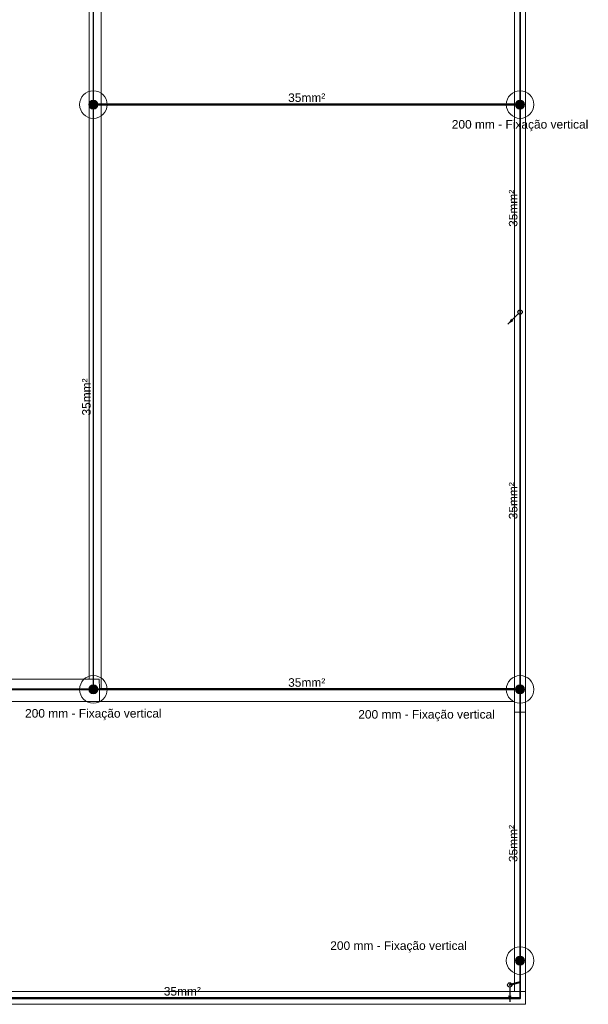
# Model space of a CAD drawing. Header units: millimetres. Extents: x 4477830 to 4478275, y -30323838 to -30323445.
# Tile 51 of 124: x 4478023 to 4478036, y -30323632 to -30323609. Entities that reach past the tile are written whole.
import ezdxf

# ---------------------------------------------------------------- set-up
doc = ezdxf.new("R2010")
doc.units = ezdxf.units.MM
doc.linetypes.add('NULL', pattern=[0])
for name, color, linetype, lineweight in [('IFC-Parede padrão-Contorno', 44, 'Continuous', 5), ('IFC-Parede-Contorno', 42, 'Continuous', 5), ('Nível 1', 7, 'Continuous', 0), ('P-Simbol', 5, 'Continuous', 20), ('PR-Captor', 9, 'Continuous', 18), ('PR-Condutos', 150, 'Continuous', 25), ('PR-Textos conduto', 7, 'Continuous', 9), ('Textos', 7, 'Continuous', 9)]:
    doc.layers.add(name, color=color, linetype=linetype, lineweight=lineweight)
doc.styles.add('ARIAL', font='arial.ttf')

msp = doc.modelspace()

# ---------------------------------------------------------------- hatches: boundary and pattern name
at = {"layer": 'P-Simbol', "linetype": 'Continuous'}
for points in [[(4478024.797, -30323611.374), (4478024.797, -30323611.365), (4478024.796, -30323611.355), (4478024.794, -30323611.347), (4478024.791, -30323611.338), (4478024.788, -30323611.329), (4478024.783, -30323611.321), (4478024.778, -30323611.314), (4478024.773, -30323611.306), (4478024.767, -30323611.3), (4478024.76, -30323611.293), (4478024.753, -30323611.288), (4478024.745, -30323611.283), (4478024.737, -30323611.279), (4478024.728, -30323611.275), (4478024.72, -30323611.272), (4478024.711, -30323611.27), (4478024.702, -30323611.269), (4478024.693, -30323611.269), (4478024.683, -30323611.269), (4478024.674, -30323611.27), (4478024.665, -30323611.272), (4478024.657, -30323611.275), (4478024.648, -30323611.279), (4478024.64, -30323611.283), (4478024.632, -30323611.288), (4478024.625, -30323611.293), (4478024.618, -30323611.3), (4478024.612, -30323611.306), (4478024.607, -30323611.314), (4478024.602, -30323611.321), (4478024.598, -30323611.329), (4478024.594, -30323611.338), (4478024.591, -30323611.347), (4478024.589, -30323611.355), (4478024.588, -30323611.365), (4478024.588, -30323611.374), (4478024.588, -30323611.383), (4478024.589, -30323611.392), (4478024.591, -30323611.401), (4478024.594, -30323611.409), (4478024.598, -30323611.418), (4478024.602, -30323611.426), (4478024.607, -30323611.434), (4478024.612, -30323611.441), (4478024.618, -30323611.448), (4478024.625, -30323611.454), (4478024.632, -30323611.459), (4478024.64, -30323611.464), (4478024.648, -30323611.469), (4478024.657, -30323611.472), (4478024.665, -30323611.475), (4478024.674, -30323611.477), (4478024.683, -30323611.478), (4478024.693, -30323611.478), (4478024.702, -30323611.478), (4478024.711, -30323611.477), (4478024.72, -30323611.475), (4478024.728, -30323611.472), (4478024.737, -30323611.469), (4478024.745, -30323611.464), (4478024.753, -30323611.459), (4478024.76, -30323611.454), (4478024.767, -30323611.448), (4478024.773, -30323611.441), (4478024.778, -30323611.434), (4478024.783, -30323611.426), (4478024.788, -30323611.418), (4478024.791, -30323611.409), (4478024.794, -30323611.401), (4478024.796, -30323611.392), (4478024.797, -30323611.383)], [(4478034.792, -30323611.374), (4478034.792, -30323611.365), (4478034.79, -30323611.355), (4478034.788, -30323611.347), (4478034.786, -30323611.338), (4478034.782, -30323611.329), (4478034.778, -30323611.321), (4478034.773, -30323611.314), (4478034.767, -30323611.306), (4478034.761, -30323611.3), (4478034.754, -30323611.293), (4478034.747, -30323611.288), (4478034.74, -30323611.283), (4478034.731, -30323611.279), (4478034.723, -30323611.275), (4478034.714, -30323611.272), (4478034.705, -30323611.27), (4478034.696, -30323611.269), (4478034.687, -30323611.269), (4478034.678, -30323611.269), (4478034.669, -30323611.27), (4478034.66, -30323611.272), (4478034.651, -30323611.275), (4478034.643, -30323611.279), (4478034.635, -30323611.283), (4478034.627, -30323611.288), (4478034.62, -30323611.293), (4478034.613, -30323611.3), (4478034.607, -30323611.306), (4478034.601, -30323611.314), (4478034.596, -30323611.321), (4478034.592, -30323611.329), (4478034.589, -30323611.338), (4478034.586, -30323611.347), (4478034.584, -30323611.355), (4478034.583, -30323611.365), (4478034.582, -30323611.374), (4478034.583, -30323611.383), (4478034.584, -30323611.392), (4478034.586, -30323611.401), (4478034.589, -30323611.409), (4478034.592, -30323611.418), (4478034.596, -30323611.426), (4478034.601, -30323611.434), (4478034.607, -30323611.441), (4478034.613, -30323611.448), (4478034.62, -30323611.454), (4478034.627, -30323611.459), (4478034.635, -30323611.464), (4478034.643, -30323611.469), (4478034.651, -30323611.472), (4478034.66, -30323611.475), (4478034.669, -30323611.477), (4478034.678, -30323611.478), (4478034.687, -30323611.478), (4478034.696, -30323611.478), (4478034.705, -30323611.477), (4478034.714, -30323611.475), (4478034.723, -30323611.472), (4478034.731, -30323611.469), (4478034.74, -30323611.464), (4478034.747, -30323611.459), (4478034.754, -30323611.454), (4478034.761, -30323611.448), (4478034.767, -30323611.441), (4478034.773, -30323611.434), (4478034.778, -30323611.426), (4478034.782, -30323611.418), (4478034.786, -30323611.409), (4478034.788, -30323611.401), (4478034.79, -30323611.392), (4478034.792, -30323611.383)], [(4478024.797, -30323625.079), (4478024.797, -30323625.07), (4478024.796, -30323625.061), (4478024.794, -30323625.052), (4478024.791, -30323625.044), (4478024.788, -30323625.035), (4478024.783, -30323625.027), (4478024.778, -30323625.019), (4478024.773, -30323625.012), (4478024.767, -30323625.005), (4478024.76, -30323624.999), (4478024.753, -30323624.994), (4478024.745, -30323624.989), (4478024.737, -30323624.984), (4478024.728, -30323624.981), (4478024.72, -30323624.978), (4478024.711, -30323624.976), (4478024.702, -30323624.975), (4478024.693, -30323624.975), (4478024.683, -30323624.975), (4478024.674, -30323624.976), (4478024.665, -30323624.978), (4478024.657, -30323624.981), (4478024.648, -30323624.984), (4478024.64, -30323624.989), (4478024.632, -30323624.994), (4478024.625, -30323624.999), (4478024.618, -30323625.005), (4478024.612, -30323625.012), (4478024.607, -30323625.019), (4478024.602, -30323625.027), (4478024.598, -30323625.035), (4478024.594, -30323625.044), (4478024.591, -30323625.052), (4478024.589, -30323625.061), (4478024.588, -30323625.07), (4478024.588, -30323625.079), (4478024.588, -30323625.089), (4478024.589, -30323625.098), (4478024.591, -30323625.107), (4478024.594, -30323625.115), (4478024.598, -30323625.124), (4478024.602, -30323625.132), (4478024.607, -30323625.14), (4478024.612, -30323625.147), (4478024.618, -30323625.154), (4478024.625, -30323625.16), (4478024.632, -30323625.165), (4478024.64, -30323625.17), (4478024.648, -30323625.174), (4478024.657, -30323625.178), (4478024.665, -30323625.181), (4478024.674, -30323625.183), (4478024.683, -30323625.184), (4478024.693, -30323625.184), (4478024.702, -30323625.184), (4478024.711, -30323625.183), (4478024.72, -30323625.181), (4478024.728, -30323625.178), (4478024.737, -30323625.174), (4478024.745, -30323625.17), (4478024.753, -30323625.165), (4478024.76, -30323625.16), (4478024.767, -30323625.154), (4478024.773, -30323625.147), (4478024.778, -30323625.14), (4478024.783, -30323625.132), (4478024.788, -30323625.124), (4478024.791, -30323625.115), (4478024.794, -30323625.107), (4478024.796, -30323625.098), (4478024.797, -30323625.089)], [(4478034.792, -30323625.079), (4478034.792, -30323625.07), (4478034.79, -30323625.061), (4478034.788, -30323625.052), (4478034.786, -30323625.044), (4478034.782, -30323625.035), (4478034.778, -30323625.027), (4478034.773, -30323625.019), (4478034.767, -30323625.012), (4478034.761, -30323625.005), (4478034.754, -30323624.999), (4478034.747, -30323624.994), (4478034.74, -30323624.989), (4478034.731, -30323624.984), (4478034.723, -30323624.981), (4478034.714, -30323624.978), (4478034.705, -30323624.976), (4478034.696, -30323624.975), (4478034.687, -30323624.975), (4478034.678, -30323624.975), (4478034.669, -30323624.976), (4478034.66, -30323624.978), (4478034.651, -30323624.981), (4478034.643, -30323624.984), (4478034.635, -30323624.989), (4478034.627, -30323624.994), (4478034.62, -30323624.999), (4478034.613, -30323625.005), (4478034.607, -30323625.012), (4478034.601, -30323625.019), (4478034.596, -30323625.027), (4478034.592, -30323625.035), (4478034.589, -30323625.044), (4478034.586, -30323625.052), (4478034.584, -30323625.061), (4478034.583, -30323625.07), (4478034.582, -30323625.079), (4478034.583, -30323625.089), (4478034.584, -30323625.098), (4478034.586, -30323625.107), (4478034.589, -30323625.115), (4478034.592, -30323625.124), (4478034.596, -30323625.132), (4478034.601, -30323625.14), (4478034.607, -30323625.147), (4478034.613, -30323625.154), (4478034.62, -30323625.16), (4478034.627, -30323625.165), (4478034.635, -30323625.17), (4478034.643, -30323625.174), (4478034.651, -30323625.178), (4478034.66, -30323625.181), (4478034.669, -30323625.183), (4478034.678, -30323625.184), (4478034.687, -30323625.184), (4478034.696, -30323625.184), (4478034.705, -30323625.183), (4478034.714, -30323625.181), (4478034.723, -30323625.178), (4478034.731, -30323625.174), (4478034.74, -30323625.17), (4478034.747, -30323625.165), (4478034.754, -30323625.16), (4478034.761, -30323625.154), (4478034.767, -30323625.147), (4478034.773, -30323625.14), (4478034.778, -30323625.132), (4478034.782, -30323625.124), (4478034.786, -30323625.115), (4478034.788, -30323625.107), (4478034.79, -30323625.098), (4478034.792, -30323625.089)], [(4478034.792, -30323631.436), (4478034.792, -30323631.426), (4478034.79, -30323631.417), (4478034.788, -30323631.408), (4478034.786, -30323631.4), (4478034.782, -30323631.391), (4478034.778, -30323631.383), (4478034.773, -30323631.375), (4478034.767, -30323631.368), (4478034.761, -30323631.361), (4478034.754, -30323631.355), (4478034.747, -30323631.35), (4478034.74, -30323631.345), (4478034.731, -30323631.341), (4478034.723, -30323631.337), (4478034.714, -30323631.334), (4478034.705, -30323631.332), (4478034.696, -30323631.331), (4478034.687, -30323631.331), (4478034.678, -30323631.331), (4478034.669, -30323631.332), (4478034.66, -30323631.334), (4478034.651, -30323631.337), (4478034.643, -30323631.341), (4478034.635, -30323631.345), (4478034.627, -30323631.35), (4478034.62, -30323631.355), (4478034.613, -30323631.361), (4478034.607, -30323631.368), (4478034.601, -30323631.375), (4478034.596, -30323631.383), (4478034.592, -30323631.391), (4478034.589, -30323631.4), (4478034.586, -30323631.408), (4478034.584, -30323631.417), (4478034.583, -30323631.426), (4478034.582, -30323631.436), (4478034.583, -30323631.445), (4478034.584, -30323631.454), (4478034.586, -30323631.463), (4478034.589, -30323631.471), (4478034.592, -30323631.48), (4478034.596, -30323631.488), (4478034.601, -30323631.496), (4478034.607, -30323631.503), (4478034.613, -30323631.51), (4478034.62, -30323631.516), (4478034.627, -30323631.521), (4478034.635, -30323631.526), (4478034.643, -30323631.531), (4478034.651, -30323631.534), (4478034.66, -30323631.537), (4478034.669, -30323631.539), (4478034.678, -30323631.54), (4478034.687, -30323631.54), (4478034.696, -30323631.54), (4478034.705, -30323631.539), (4478034.714, -30323631.537), (4478034.723, -30323631.534), (4478034.731, -30323631.531), (4478034.74, -30323631.526), (4478034.747, -30323631.521), (4478034.754, -30323631.516), (4478034.761, -30323631.51), (4478034.767, -30323631.503), (4478034.773, -30323631.496), (4478034.778, -30323631.488), (4478034.782, -30323631.48), (4478034.786, -30323631.471), (4478034.788, -30323631.463), (4478034.79, -30323631.454), (4478034.792, -30323631.445)]]:
    msp.add_hatch(color=5, dxfattribs=at).paths.add_polyline_path(points)
at = {"layer": 'PR-Condutos', "linetype": 'Continuous', "true_color": 0x105689}
for points in [[(4478024.686, -30323611.384), (4478024.687, -30323597.922), (4478024.687, -30323611.384), (4478024.689, -30323597.825), (4478024.689, -30323611.384), (4478024.692, -30323597.699), (4478024.692, -30323597.699), (4478024.692, -30323611.384), (4478024.695, -30323597.675), (4478024.686, -30323597.674)], [(4478024.695, -30323611.366), (4478024.695, -30323597.658), (4478024.692, -30323611.363)], [(4478024.697, -30323611.368), (4478024.697, -30323597.658), (4478024.695, -30323611.366)], [(4478024.697, -30323597.675), (4478024.695, -30323597.676), (4478024.695, -30323611.384)], [(4478024.697, -30323611.384), (4478024.699, -30323598.115), (4478024.697, -30323597.661)], [(4478024.699, -30323597.658), (4478024.699, -30323598.115), (4478024.699, -30323611.381)], [(4478024.699, -30323611.384), (4478024.699, -30323597.667), (4478024.699, -30323598.076)], [(4478024.699, -30323597.667), (4478024.699, -30323611.367), (4478024.699, -30323611.367)], [(4478024.686, -30323611.368), (4478024.687, -30323611.369), (4478024.687, -30323597.922)], [(4478024.687, -30323611.368), (4478024.689, -30323611.367), (4478024.689, -30323597.825)], [(4478024.692, -30323597.699), (4478024.689, -30323611.367), (4478024.692, -30323611.364)], [(4478024.692, -30323597.699), (4478024.692, -30323597.699), (4478024.692, -30323611.384)], [(4478024.699, -30323611.368), (4478024.699, -30323598.115), (4478024.697, -30323611.367)], [(4478034.682, -30323611.369), (4478034.682, -30323603.942), (4478034.681, -30323611.367)], [(4478034.681, -30323603.942), (4478034.681, -30323611.384), (4478034.682, -30323603.954)], [(4478034.682, -30323603.942), (4478034.682, -30323611.384), (4478034.684, -30323603.963)], [(4478034.684, -30323603.963), (4478034.682, -30323611.367), (4478034.684, -30323611.367)], [(4478034.684, -30323603.942), (4478034.684, -30323611.384), (4478034.686, -30323603.976), (4478034.686, -30323611.381), (4478034.686, -30323603.954)], [(4478034.686, -30323603.976), (4478034.684, -30323611.367), (4478034.686, -30323611.367)], [(4478034.686, -30323603.942), (4478034.686, -30323611.384), (4478034.689, -30323603.989), (4478034.687, -30323603.96)], [(4478034.687, -30323609.503), (4478034.687, -30323611.381), (4478034.689, -30323603.942)], [(4478034.689, -30323603.942), (4478034.687, -30323611.364), (4478034.689, -30323611.366)], [(4478034.692, -30323603.951), (4478034.689, -30323603.942), (4478034.689, -30323611.384)], [(4478034.692, -30323611.368), (4478034.692, -30323603.942), (4478034.689, -30323611.366)], [(4478034.693, -30323603.947), (4478034.692, -30323603.942), (4478034.692, -30323611.384)], [(4478034.693, -30323603.942), (4478034.692, -30323611.368), (4478034.693, -30323611.368)], [(4478034.694, -30323603.946), (4478034.693, -30323603.942), (4478034.693, -30323611.384)], [(4478034.694, -30323611.37), (4478034.694, -30323603.942), (4478034.693, -30323611.368)], [(4478034.687, -30323609.503), (4478034.686, -30323611.363), (4478034.687, -30323611.364)], [(4478024.687, -30323611.368), (4478024.686, -30323625.073), (4478024.687, -30323625.075)], [(4478024.686, -30323611.381), (4478024.686, -30323625.089), (4478024.687, -30323611.388)], [(4478024.689, -30323625.073), (4478024.689, -30323611.368), (4478024.687, -30323625.073)], [(4478024.687, -30323611.381), (4478024.687, -30323625.089), (4478024.689, -30323611.388)], [(4478024.692, -30323611.368), (4478024.689, -30323625.073), (4478024.692, -30323625.073)], [(4478024.689, -30323611.381), (4478024.689, -30323625.089), (4478024.692, -30323611.388)], [(4478024.692, -30323625.089), (4478024.695, -30323611.388), (4478024.692, -30323611.388)], [(4478032.188, -30323611.368), (4478034.687, -30323611.368), (4478024.693, -30323611.367)], [(4478024.693, -30323611.367), (4478034.681, -30323611.368), (4478034.684, -30323611.367)], [(4478024.693, -30323621.623), (4478024.693, -30323625.073), (4478024.695, -30323611.368)], [(4478024.695, -30323611.368), (4478024.693, -30323625.069), (4478024.695, -30323625.071)], [(4478024.693, -30323611.368), (4478034.681, -30323611.37), (4478034.683, -30323611.368)], [(4478034.681, -30323611.37), (4478024.693, -30323611.37), (4478034.678, -30323611.372)], [(4478034.678, -30323611.375), (4478034.678, -30323611.372), (4478024.693, -30323611.372)], [(4478034.681, -30323611.378), (4478034.678, -30323611.375), (4478024.693, -30323611.375)], [(4478034.681, -30323611.378), (4478024.693, -30323611.378), (4478034.681, -30323611.379)], [(4478024.693, -30323611.379), (4478034.681, -30323611.38), (4478034.681, -30323611.379)], [(4478024.697, -30323625.074), (4478024.697, -30323611.368), (4478024.695, -30323625.071)], [(4478024.697, -30323611.388), (4478024.695, -30323611.382), (4478024.695, -30323625.089)], [(4478024.699, -30323625.076), (4478024.699, -30323611.368), (4478024.697, -30323625.073)], [(4478024.697, -30323611.379), (4478034.687, -30323611.379), (4478024.699, -30323611.378)], [(4478024.699, -30323611.388), (4478024.697, -30323611.381), (4478024.697, -30323625.089)], [(4478034.687, -30323611.368), (4478024.699, -30323611.367), (4478024.699, -30323611.368)], [(4478024.699, -30323611.368), (4478024.699, -30323625.073), (4478024.699, -30323625.073)], [(4478024.699, -30323611.37), (4478034.687, -30323611.37), (4478024.699, -30323611.368)], [(4478024.699, -30323611.37), (4478024.701, -30323611.372), (4478034.687, -30323611.372)], [(4478024.699, -30323611.378), (4478034.687, -30323611.378), (4478024.701, -30323611.375)], [(4478034.687, -30323611.38), (4478024.699, -30323611.379), (4478024.699, -30323611.38)], [(4478024.699, -30323611.388), (4478024.699, -30323611.381), (4478024.699, -30323625.089)], [(4478024.704, -30323611.372), (4478024.701, -30323611.375), (4478034.687, -30323611.375)], [(4478034.683, -30323611.368), (4478032.188, -30323611.368), (4478034.681, -30323611.368)], [(4478034.681, -30323616.23), (4478034.682, -30323616.237), (4478034.682, -30323611.368)], [(4478034.681, -30323611.381), (4478034.681, -30323616.237), (4478034.682, -30323611.388)], [(4478034.682, -30323616.225), (4478034.684, -30323616.237), (4478034.684, -30323611.368)], [(4478034.682, -30323616.237), (4478034.684, -30323611.388), (4478034.682, -30323611.381)], [(4478034.684, -30323616.215), (4478034.686, -30323616.237), (4478034.686, -30323611.368)], [(4478034.684, -30323616.237), (4478034.686, -30323611.388), (4478034.684, -30323611.38)], [(4478034.689, -30323616.222), (4478034.689, -30323611.368), (4478034.686, -30323616.202)], [(4478034.686, -30323611.383), (4478034.686, -30323616.237), (4478034.689, -30323611.388)], [(4478034.692, -30323616.227), (4478034.692, -30323611.368), (4478034.689, -30323616.222)], [(4478034.692, -30323611.381), (4478034.689, -30323611.382), (4478034.689, -30323616.237)], [(4478034.693, -30323611.368), (4478034.692, -30323616.227), (4478034.693, -30323616.237)], [(4478034.693, -30323611.381), (4478034.692, -30323611.379), (4478034.692, -30323616.237)], [(4478034.694, -30323611.368), (4478034.693, -30323616.231), (4478034.694, -30323616.237)], [(4478034.694, -30323611.388), (4478034.693, -30323611.378), (4478034.693, -30323616.237)], [(4478034.682, -30323625.073), (4478034.682, -30323616.237), (4478034.681, -30323625.058)], [(4478034.681, -30323616.237), (4478034.681, -30323625.092), (4478034.682, -30323616.249)], [(4478034.684, -30323625.073), (4478034.684, -30323616.237), (4478034.682, -30323625.057)], [(4478034.682, -30323616.237), (4478034.682, -30323625.092), (4478034.684, -30323616.258)], [(4478034.684, -30323616.237), (4478034.684, -30323625.092), (4478034.686, -30323616.249)], [(4478034.686, -30323616.271), (4478034.684, -30323625.072), (4478034.686, -30323625.072)], [(4478034.689, -30323616.237), (4478034.686, -30323625.072), (4478034.689, -30323625.072)], [(4478034.689, -30323616.253), (4478034.686, -30323616.237), (4478034.686, -30323625.092)], [(4478034.686, -30323616.249), (4478034.686, -30323616.271), (4478034.686, -30323625.089)], [(4478034.692, -30323616.246), (4478034.689, -30323616.237), (4478034.689, -30323625.092)], [(4478034.692, -30323616.237), (4478034.689, -30323625.072), (4478034.692, -30323625.072)], [(4478034.693, -30323616.242), (4478034.692, -30323616.237), (4478034.692, -30323625.092)], [(4478034.693, -30323616.237), (4478034.692, -30323625.072), (4478034.693, -30323625.072)], [(4478034.694, -30323616.241), (4478034.693, -30323616.237), (4478034.693, -30323625.092)], [(4478034.694, -30323616.237), (4478034.693, -30323625.072), (4478034.694, -30323625.072)], [(4478034.404, -30323616.519), (4478034.534, -30323616.444), (4478034.479, -30323616.39)], [(4478024.693, -30323621.623), (4478024.692, -30323625.069), (4478024.693, -30323625.069)], [(4478018.866, -30323625.074), (4478024.686, -30323625.075), (4478024.688, -30323625.074)], [(4478024.684, -30323625.078), (4478024.686, -30323625.075), (4478018.866, -30323625.075)], [(4478024.681, -30323625.081), (4478024.684, -30323625.078), (4478018.866, -30323625.078)], [(4478024.684, -30323625.081), (4478018.866, -30323625.081), (4478024.686, -30323625.083)], [(4478018.866, -30323625.083), (4478024.686, -30323625.085), (4478024.686, -30323625.083)], [(4478018.866, -30323625.085), (4478024.686, -30323625.086), (4478024.686, -30323625.085)], [(4478018.867, -30323625.073), (4478024.686, -30323625.074), (4478024.686, -30323625.073)], [(4478018.867, -30323625.074), (4478024.693, -30323625.074), (4478018.867, -30323625.073)], [(4478018.867, -30323625.075), (4478024.693, -30323625.075), (4478018.867, -30323625.074)], [(4478018.867, -30323625.078), (4478024.692, -30323625.078), (4478018.867, -30323625.075)], [(4478018.867, -30323625.081), (4478024.692, -30323625.081), (4478018.873, -30323625.078)], [(4478018.867, -30323625.083), (4478024.693, -30323625.083), (4478018.873, -30323625.081)], [(4478018.867, -30323625.085), (4478024.693, -30323625.085), (4478018.873, -30323625.083)], [(4478024.693, -30323625.086), (4478018.873, -30323625.085), (4478018.873, -30323625.086)], [(4478024.693, -30323625.073), (4478034.662, -30323625.074), (4478034.68, -30323625.073)], [(4478034.665, -30323625.074), (4478024.693, -30323625.074), (4478034.663, -30323625.075)], [(4478034.673, -30323625.075), (4478024.693, -30323625.075), (4478034.66, -30323625.078)], [(4478034.676, -30323625.078), (4478024.693, -30323625.078), (4478034.657, -30323625.081)], [(4478034.679, -30323625.081), (4478024.693, -30323625.081), (4478034.655, -30323625.083)], [(4478034.653, -30323625.085), (4478034.68, -30323625.083), (4478024.693, -30323625.083)], [(4478034.652, -30323625.086), (4478034.68, -30323625.085), (4478024.693, -30323625.085)], [(4478034.694, -30323625.085), (4478024.699, -30323625.083), (4478024.697, -30323625.085)], [(4478034.694, -30323625.074), (4478024.699, -30323625.073), (4478024.699, -30323625.074)], [(4478024.699, -30323625.075), (4478034.694, -30323625.075), (4478024.699, -30323625.074)], [(4478024.699, -30323625.075), (4478024.701, -30323625.078), (4478034.694, -30323625.078)], [(4478024.699, -30323625.083), (4478034.694, -30323625.083), (4478024.701, -30323625.081)], [(4478034.694, -30323625.086), (4478024.699, -30323625.085), (4478024.699, -30323625.086)], [(4478024.701, -30323625.081), (4478034.694, -30323625.081), (4478024.704, -30323625.078)], [(4478034.681, -30323625.086), (4478034.681, -30323625.948), (4478034.682, -30323625.948), (4478034.682, -30323625.113)], [(4478034.682, -30323625.086), (4478034.682, -30323625.948), (4478034.689, -30323625.948), (4478034.691, -30323625.104), (4478034.689, -30323625.092)], [(4478034.693, -30323625.095), (4478034.692, -30323625.086), (4478034.689, -30323625.948), (4478034.693, -30323625.948)], [(4478034.694, -30323625.073), (4478034.693, -30323625.948), (4478034.694, -30323625.948), (4478034.694, -30323625.073)], [(4478034.694, -30323625.096), (4478034.693, -30323625.086), (4478034.693, -30323625.948)], [(4478034.694, -30323625.096), (4478034.694, -30323625.948), (4478034.694, -30323625.948)], [(4478034.682, -30323625.948), (4478034.681, -30323631.432), (4478034.682, -30323631.431)], [(4478034.681, -30323625.948), (4478034.681, -30323631.436), (4478034.682, -30323625.954)], [(4478034.684, -30323625.948), (4478034.682, -30323631.431), (4478034.684, -30323631.429)], [(4478034.682, -30323625.951), (4478034.682, -30323631.436), (4478034.684, -30323625.963)], [(4478034.684, -30323625.953), (4478034.684, -30323631.436), (4478034.686, -30323631.426), (4478034.686, -30323625.976)], [(4478034.689, -30323631.428), (4478034.689, -30323625.948), (4478034.686, -30323631.425)], [(4478034.689, -30323625.962), (4478034.686, -30323625.954), (4478034.686, -30323631.436)], [(4478034.692, -30323625.948), (4478034.689, -30323631.428), (4478034.692, -30323631.43)], [(4478034.692, -30323625.953), (4478034.689, -30323625.954), (4478034.689, -30323631.436)], [(4478034.693, -30323625.948), (4478034.692, -30323631.43), (4478034.693, -30323631.432)], [(4478034.693, -30323625.951), (4478034.692, -30323625.952), (4478034.692, -30323631.436)], [(4478034.694, -30323625.948), (4478034.693, -30323631.432), (4478034.694, -30323631.432)], [(4478034.693, -30323625.95), (4478034.693, -30323631.436), (4478034.694, -30323625.949)], [(4478034.681, -30323631.939), (4478034.686, -30323631.944), (4478034.686, -30323631.445), (4478034.684, -30323631.931), (4478034.684, -30323631.436), (4478034.682, -30323631.923), (4478034.682, -30323631.436)], [(4478034.681, -30323631.918), (4478034.682, -30323631.44), (4478034.681, -30323631.439)], [(4478034.682, -30323631.923), (4478034.684, -30323631.442), (4478034.682, -30323631.44)], [(4478034.684, -30323631.931), (4478034.686, -30323631.445), (4478034.684, -30323631.442)], [(4478034.686, -30323631.941), (4478034.687, -30323631.944), (4478034.689, -30323631.436)], [(4478034.689, -30323631.444), (4478034.686, -30323631.445), (4478034.686, -30323631.941)], [(4478034.689, -30323631.443), (4478034.687, -30323631.944), (4478034.689, -30323631.944)], [(4478034.692, -30323631.441), (4478034.689, -30323631.443), (4478034.689, -30323631.944), (4478034.692, -30323631.944)], [(4478034.693, -30323631.439), (4478034.692, -30323631.441), (4478034.692, -30323631.944), (4478034.693, -30323631.944)], [(4478034.693, -30323631.944), (4478034.694, -30323631.944), (4478034.694, -30323631.436)], [(4478034.693, -30323631.944), (4478034.694, -30323631.439), (4478034.693, -30323631.439)], [(4478034.457, -30323632.008), (4478034.689, -30323631.95), (4478034.479, -30323632.001), (4478034.688, -30323631.948), (4478034.508, -30323631.992), (4478034.687, -30323631.946), (4478034.681, -30323631.939), (4478034.445, -30323631.998), (4478034.448, -30323632.011), (4478034.689, -30323631.951)], [(4478034.457, -30323632.008), (4478034.681, -30323631.953), (4478034.681, -30323631.952)], [(4478034.479, -30323632.001), (4478034.681, -30323631.952), (4478034.688, -30323631.948)], [(4478034.681, -30323631.95), (4478034.687, -30323631.946), (4478034.508, -30323631.992)], [(4478034.681, -30323631.953), (4478034.681, -30323632.317), (4478034.689, -30323632.317), (4478034.689, -30323631.944), (4478034.687, -30323632.223), (4478034.687, -30323631.944), (4478034.686, -30323632.31), (4478034.686, -30323631.951)], [(4478034.687, -30323631.951), (4478034.686, -30323631.944), (4478034.686, -30323632.31)], [(4478034.689, -30323631.951), (4478034.687, -30323631.944), (4478034.687, -30323632.223)], [(4478034.694, -30323632.317), (4478034.694, -30323631.944), (4478034.689, -30323631.944), (4478034.689, -30323632.317)], [(4478034.446, -30323632.405), (4478034.485, -30323632.26), (4478034.408, -30323632.26)], [(4478018.857, -30323632.31), (4478034.681, -30323632.311), (4478034.681, -30323632.31)], [(4478018.857, -30323632.311), (4478034.681, -30323632.312), (4478034.681, -30323632.311)], [(4478018.857, -30323632.312), (4478034.681, -30323632.314), (4478034.681, -30323632.312)], [(4478018.857, -30323632.314), (4478034.674, -30323632.317), (4478034.681, -30323632.314)], [(4478034.681, -30323632.32), (4478034.68, -30323632.317), (4478018.857, -30323632.317)], [(4478034.681, -30323632.322), (4478034.681, -30323632.32), (4478018.857, -30323632.32)], [(4478034.684, -30323632.323), (4478034.687, -30323632.322), (4478018.857, -30323632.322)], [(4478034.685, -30323632.323), (4478018.857, -30323632.323), (4478034.686, -30323632.324)], [(4478018.87, -30323632.323), (4478034.687, -30323632.323), (4478018.873, -30323632.322)], [(4478018.873, -30323632.311), (4478034.687, -30323632.311), (4478018.873, -30323632.31)], [(4478018.873, -30323632.312), (4478034.687, -30323632.312), (4478018.873, -30323632.311)], [(4478018.874, -30323632.314), (4478034.687, -30323632.314), (4478018.873, -30323632.312)], [(4478034.625, -30323632.317), (4478018.879, -30323632.314), (4478018.873, -30323632.317), (4478034.625, -30323632.317)], [(4478018.873, -30323632.322), (4478034.687, -30323632.322), (4478018.874, -30323632.32)], [(4478034.687, -30323632.324), (4478018.873, -30323632.323), (4478018.873, -30323632.324)], [(4478034.687, -30323632.32), (4478018.877, -30323632.317), (4478018.874, -30323632.32)]]:
    msp.add_hatch(color=146, dxfattribs=at).paths.add_polyline_path(points)

# ---------------------------------------------------------------- linework, layer by layer
at = {"layer": 'IFC-Parede padrão-Contorno', "color": 8, "lineweight": 5}
for p, q in [((4478034.813, -30323620.202), (4478034.813, -30323590.665)), ((4478034.553, -30323625.617), (4478034.553, -30323596.079)), ((4478034.813, -30323632.16), (4478034.813, -30323611.089)), ((4478034.813, -30323625.617), (4478034.813, -30323620.202)), ((4478034.553, -30323632.16), (4478034.553, -30323621.774)), ((4478024.836, -30323625.06), (4478034.553, -30323625.06)), ((4478024.836, -30323625.36), (4478024.836, -30323625.06)), ((4478024.836, -30323625.36), (4478034.553, -30323625.36)), ((4478034.553, -30323625.617), (4478034.593, -30323625.617)), ((4478034.593, -30323625.617), (4478034.813, -30323625.617)), ((4478034.553, -30323632.16), (4478034.813, -30323632.16))]:
    msp.add_line(p, q, dxfattribs=at)
at = {"layer": 'IFC-Parede-Contorno', "color": 8, "lineweight": 5}
for p, q in [((4478008.55, -30323632.16), (4478034.813, -30323632.16)), ((4478034.813, -30323632.46), (4478034.813, -30323632.16)), ((4478011.25, -30323632.46), (4478034.813, -30323632.46))]:
    msp.add_line(p, q, dxfattribs=at)
at = {"layer": 'Nível 1', "color": 8, "lineweight": 5}
for p, q in [((4478024.593, -30323597.257), (4478024.593, -30323624.838)), ((4478024.876, -30323608.965), (4478024.876, -30323625.06)), ((4477977.918, -30323624.838), (4478024.831, -30323624.838)), ((4478024.831, -30323624.838), (4478024.836, -30323625.06)), ((4478024.836, -30323625.36), (4477977.918, -30323625.36))]:
    msp.add_line(p, q, dxfattribs=at)
at = {"layer": 'P-Simbol'}
for centre, radius in [((4478024.693, -30323611.374), 0.322), ((4478034.687, -30323611.374), 0.322), ((4478024.693, -30323611.374), 0.105), ((4478024.693, -30323611.374), 0.105), ((4478024.693, -30323611.374), 0.105), ((4478034.687, -30323611.374), 0.105), ((4478034.687, -30323611.374), 0.105), ((4478034.687, -30323611.374), 0.105), ((4478024.693, -30323625.079), 0.322), ((4478034.687, -30323625.079), 0.322), ((4478024.693, -30323625.079), 0.105), ((4478024.693, -30323625.079), 0.105), ((4478024.693, -30323625.079), 0.105), ((4478034.687, -30323625.079), 0.105), ((4478034.687, -30323625.079), 0.105), ((4478034.687, -30323625.079), 0.105), ((4478034.687, -30323631.436), 0.322), ((4478034.687, -30323631.436), 0.105), ((4478034.687, -30323631.436), 0.105), ((4478034.687, -30323631.436), 0.105)]:
    msp.add_circle(centre, radius, dxfattribs=at)
at = {"layer": 'PR-Captor', "color": 5}
for p, q in [((4478024.686, -30323611.381), (4478024.673, -30323611.381)), ((4478024.673, -30323611.381), (4478024.673, -30323611.384)), ((4478024.673, -30323611.384), (4478024.673, -30323611.388)), ((4478024.673, -30323611.388), (4478024.686, -30323611.388)), ((4478024.686, -30323611.37), (4478024.683, -30323611.374)), ((4478024.683, -30323611.374), (4478024.686, -30323611.377)), ((4478024.689, -30323611.368), (4478024.686, -30323611.37)), ((4478024.686, -30323611.377), (4478024.689, -30323611.38)), ((4478024.693, -30323611.364), (4478024.689, -30323611.367)), ((4478024.689, -30323611.367), (4478024.689, -30323611.368)), ((4478024.689, -30323611.38), (4478024.69, -30323611.381)), ((4478024.69, -30323611.381), (4478024.693, -30323611.384)), ((4478024.696, -30323611.367), (4478024.693, -30323611.364)), ((4478024.693, -30323611.384), (4478024.696, -30323611.381)), ((4478024.697, -30323611.368), (4478024.696, -30323611.367)), ((4478024.696, -30323611.38), (4478024.699, -30323611.377)), ((4478024.696, -30323611.381), (4478024.696, -30323611.38)), ((4478024.699, -30323611.37), (4478024.697, -30323611.368)), ((4478024.703, -30323611.374), (4478024.699, -30323611.37)), ((4478024.699, -30323611.377), (4478024.703, -30323611.374)), ((4478024.713, -30323611.381), (4478024.699, -30323611.381)), ((4478024.699, -30323611.388), (4478024.713, -30323611.388)), ((4478024.713, -30323611.384), (4478024.713, -30323611.381)), ((4478024.713, -30323611.388), (4478024.713, -30323611.384)), ((4478034.681, -30323611.381), (4478034.667, -30323611.381)), ((4478034.667, -30323611.381), (4478034.667, -30323611.384)), ((4478034.667, -30323611.384), (4478034.667, -30323611.388)), ((4478034.667, -30323611.388), (4478034.681, -30323611.388)), ((4478034.681, -30323611.37), (4478034.677, -30323611.374)), ((4478034.677, -30323611.374), (4478034.681, -30323611.377)), ((4478034.683, -30323611.368), (4478034.681, -30323611.37)), ((4478034.681, -30323611.377), (4478034.684, -30323611.38)), ((4478034.684, -30323611.367), (4478034.683, -30323611.368)), ((4478034.687, -30323611.364), (4478034.684, -30323611.367)), ((4478034.684, -30323611.38), (4478034.684, -30323611.381)), ((4478034.684, -30323611.381), (4478034.687, -30323611.384)), ((4478034.69, -30323611.367), (4478034.687, -30323611.364)), ((4478034.687, -30323611.384), (4478034.69, -30323611.381)), ((4478034.691, -30323611.368), (4478034.69, -30323611.367)), ((4478034.69, -30323611.38), (4478034.694, -30323611.377)), ((4478034.69, -30323611.381), (4478034.69, -30323611.38)), ((4478034.694, -30323611.37), (4478034.691, -30323611.368)), ((4478034.697, -30323611.374), (4478034.694, -30323611.37)), ((4478034.694, -30323611.377), (4478034.697, -30323611.374)), ((4478034.707, -30323611.381), (4478034.694, -30323611.381)), ((4478034.694, -30323611.388), (4478034.707, -30323611.388)), ((4478034.707, -30323611.384), (4478034.707, -30323611.381)), ((4478034.707, -30323611.388), (4478034.707, -30323611.384)), ((4478024.673, -30323625.086), (4478024.673, -30323625.089)), ((4478024.686, -30323625.086), (4478024.673, -30323625.086)), ((4478024.673, -30323625.089), (4478024.673, -30323625.093)), ((4478024.673, -30323625.093), (4478024.686, -30323625.093)), ((4478024.686, -30323625.076), (4478024.683, -30323625.079)), ((4478024.683, -30323625.079), (4478024.686, -30323625.083)), ((4478024.689, -30323625.073), (4478024.686, -30323625.076)), ((4478024.686, -30323625.083), (4478024.689, -30323625.086)), ((4478024.686, -30323625.093), (4478024.713, -30323625.093)), ((4478024.693, -30323625.069), (4478024.689, -30323625.073)), ((4478024.689, -30323625.086), (4478024.69, -30323625.086)), ((4478024.69, -30323625.086), (4478024.693, -30323625.089)), ((4478024.696, -30323625.073), (4478024.693, -30323625.069)), ((4478024.693, -30323625.089), (4478024.696, -30323625.086)), ((4478024.699, -30323625.076), (4478024.696, -30323625.073)), ((4478024.696, -30323625.086), (4478024.699, -30323625.083)), ((4478024.696, -30323625.086), (4478024.696, -30323625.086)), ((4478024.703, -30323625.079), (4478024.699, -30323625.076)), ((4478024.699, -30323625.083), (4478024.703, -30323625.079)), ((4478024.713, -30323625.086), (4478024.699, -30323625.086)), ((4478024.713, -30323625.089), (4478024.713, -30323625.086)), ((4478024.713, -30323625.093), (4478024.713, -30323625.089)), ((4478034.666, -30323625.073), (4478034.665, -30323625.073)), ((4478034.668, -30323625.07), (4478034.666, -30323625.073)), ((4478034.67, -30323625.073), (4478034.668, -30323625.07)), ((4478034.671, -30323625.073), (4478034.67, -30323625.073)), ((4478034.674, -30323625.086), (4478034.68, -30323625.092)), ((4478034.68, -30323625.072), (4478034.68, -30323625.073)), ((4478034.681, -30323625.072), (4478034.68, -30323625.072)), ((4478034.68, -30323625.073), (4478034.68, -30323625.082)), ((4478034.68, -30323625.073), (4478034.68, -30323625.073)), ((4478034.68, -30323625.082), (4478034.68, -30323625.086)), ((4478034.68, -30323625.086), (4478034.681, -30323625.086)), ((4478034.68, -30323625.086), (4478034.68, -30323625.086)), ((4478034.68, -30323625.092), (4478034.681, -30323625.093)), ((4478034.694, -30323625.072), (4478034.681, -30323625.072)), ((4478034.681, -30323625.086), (4478034.684, -30323625.086)), ((4478034.684, -30323625.086), (4478034.694, -30323625.086)), ((4478034.694, -30323625.072), (4478034.694, -30323625.072)), ((4478034.694, -30323625.072), (4478034.694, -30323625.072)), ((4478034.694, -30323625.073), (4478034.694, -30323625.072)), ((4478034.694, -30323625.086), (4478034.694, -30323625.073)), ((4478034.694, -30323625.073), (4478034.694, -30323625.073)), ((4478034.694, -30323625.086), (4478034.694, -30323625.086)), ((4478034.694, -30323625.086), (4478034.694, -30323625.086)), ((4478034.694, -30323625.086), (4478034.694, -30323625.086)), ((4478034.694, -30323625.096), (4478034.694, -30323625.096)), ((4478034.696, -30323625.099), (4478034.694, -30323625.096)), ((4478034.694, -30323625.101), (4478034.696, -30323625.099)), ((4478034.694, -30323625.101), (4478034.694, -30323625.101)), ((4478034.673, -30323631.416), (4478034.673, -30323631.456)), ((4478034.68, -30323631.416), (4478034.673, -30323631.416)), ((4478034.673, -30323631.456), (4478034.68, -30323631.456)), ((4478034.68, -30323631.433), (4478034.677, -30323631.436)), ((4478034.677, -30323631.436), (4478034.68, -30323631.439)), ((4478034.68, -30323631.433), (4478034.68, -30323631.416)), ((4478034.681, -30323631.432), (4478034.68, -30323631.433)), ((4478034.68, -30323631.439), (4478034.681, -30323631.439)), ((4478034.68, -30323631.456), (4478034.68, -30323631.439)), ((4478034.687, -30323631.426), (4478034.681, -30323631.432)), ((4478034.681, -30323631.439), (4478034.687, -30323631.446)), ((4478034.694, -30323631.432), (4478034.687, -30323631.426)), ((4478034.687, -30323631.446), (4478034.694, -30323631.439)), ((4478034.697, -30323631.436), (4478034.694, -30323631.432)), ((4478034.694, -30323631.439), (4478034.697, -30323631.436))]:
    msp.add_line(p, q, dxfattribs=at)
at = {"layer": 'PR-Condutos', "color": 146, "true_color": 0x105689}
for p, q in [((4478024.699, -30323611.381), (4478024.699, -30323597.667)), ((4478024.686, -30323597.975), (4478024.686, -30323611.384)), ((4478034.681, -30323603.948), (4478034.681, -30323611.384)), ((4478034.694, -30323611.368), (4478034.694, -30323603.942)), ((4478024.687, -30323611.368), (4478024.686, -30323611.368)), ((4478024.686, -30323611.368), (4478024.686, -30323611.37)), ((4478024.686, -30323611.377), (4478024.686, -30323611.381)), ((4478024.686, -30323611.381), (4478024.686, -30323611.384)), ((4478024.686, -30323611.384), (4478024.686, -30323611.388)), ((4478024.686, -30323611.384), (4478024.687, -30323611.384)), ((4478024.686, -30323611.388), (4478024.686, -30323625.089)), ((4478024.687, -30323611.384), (4478024.689, -30323611.384)), ((4478024.692, -30323611.384), (4478024.693, -30323611.384)), ((4478034.681, -30323611.367), (4478024.693, -30323611.367)), ((4478024.695, -30323611.384), (4478024.697, -30323611.384)), ((4478024.699, -30323611.368), (4478024.697, -30323611.368)), ((4478024.697, -30323611.384), (4478024.699, -30323611.384)), ((4478024.699, -30323625.073), (4478024.699, -30323611.368)), ((4478024.699, -30323611.38), (4478034.687, -30323611.38)), ((4478024.699, -30323611.384), (4478024.699, -30323611.384)), ((4478034.684, -30323611.367), (4478034.681, -30323611.367)), ((4478034.682, -30323611.368), (4478034.681, -30323611.368)), ((4478034.681, -30323611.381), (4478034.681, -30323611.384)), ((4478034.681, -30323611.384), (4478034.682, -30323611.384)), ((4478034.681, -30323611.384), (4478034.681, -30323611.388)), ((4478034.681, -30323611.388), (4478034.681, -30323616.237)), ((4478034.683, -30323611.368), (4478034.682, -30323611.368)), ((4478034.682, -30323611.384), (4478034.684, -30323611.384)), ((4478034.684, -30323611.384), (4478034.686, -30323611.384)), ((4478034.687, -30323611.384), (4478034.689, -30323611.384)), ((4478034.692, -30323611.368), (4478034.691, -30323611.368)), ((4478034.693, -30323611.368), (4478034.692, -30323611.368)), ((4478034.692, -30323611.384), (4478034.693, -30323611.384)), ((4478034.694, -30323611.368), (4478034.693, -30323611.368)), ((4478034.693, -30323611.384), (4478034.694, -30323611.384)), ((4478034.694, -30323611.37), (4478034.694, -30323611.368)), ((4478034.694, -30323616.232), (4478034.694, -30323611.368)), ((4478034.694, -30323611.381), (4478034.694, -30323611.377)), ((4478034.694, -30323611.384), (4478034.694, -30323611.381)), ((4478034.68, -30323616.233), (4478034.679, -30323616.237)), ((4478034.679, -30323616.237), (4478034.68, -30323616.24)), ((4478034.681, -30323616.232), (4478034.68, -30323616.233)), ((4478034.68, -30323616.24), (4478034.681, -30323616.241)), ((4478034.682, -30323616.237), (4478034.681, -30323616.237)), ((4478034.681, -30323616.237), (4478034.681, -30323616.241)), ((4478034.681, -30323616.237), (4478034.682, -30323616.237)), ((4478034.681, -30323616.241), (4478034.681, -30323616.243)), ((4478034.681, -30323616.243), (4478034.681, -30323625.092)), ((4478034.684, -30323616.237), (4478034.682, -30323616.237)), ((4478034.682, -30323616.237), (4478034.684, -30323616.237)), ((4478034.686, -30323616.237), (4478034.684, -30323616.237)), ((4478034.684, -30323616.237), (4478034.686, -30323616.237)), ((4478034.689, -30323616.237), (4478034.686, -30323616.237)), ((4478034.686, -30323616.237), (4478034.689, -30323616.237)), ((4478034.692, -30323616.237), (4478034.689, -30323616.237)), ((4478034.689, -30323616.237), (4478034.692, -30323616.237)), ((4478034.693, -30323616.237), (4478034.692, -30323616.237)), ((4478034.692, -30323616.237), (4478034.693, -30323616.237)), ((4478034.694, -30323616.237), (4478034.693, -30323616.237)), ((4478034.693, -30323616.237), (4478034.694, -30323616.237)), ((4478034.694, -30323616.237), (4478034.694, -30323616.232)), ((4478034.695, -30323616.235), (4478034.694, -30323616.232)), ((4478034.694, -30323625.072), (4478034.694, -30323616.237)), ((4478034.694, -30323616.241), (4478034.695, -30323616.238)), ((4478034.695, -30323616.237), (4478034.695, -30323616.235)), ((4478034.695, -30323616.238), (4478034.695, -30323616.237)), ((4478024.686, -30323625.073), (4478018.867, -30323625.073)), ((4478018.873, -30323625.086), (4478024.693, -30323625.086)), ((4478024.686, -30323625.089), (4478024.687, -30323625.089)), ((4478024.687, -30323625.089), (4478024.689, -30323625.089)), ((4478024.689, -30323625.089), (4478024.692, -30323625.089)), ((4478024.692, -30323625.089), (4478024.693, -30323625.089)), ((4478034.661, -30323625.073), (4478024.693, -30323625.073)), ((4478024.693, -30323625.089), (4478024.695, -30323625.089)), ((4478024.695, -30323625.089), (4478024.697, -30323625.089)), ((4478024.697, -30323625.089), (4478024.699, -30323625.089)), ((4478024.699, -30323625.089), (4478024.699, -30323625.086)), ((4478024.699, -30323625.086), (4478024.699, -30323625.086)), ((4478024.699, -30323625.086), (4478034.694, -30323625.086)), ((4478024.699, -30323625.089), (4478024.699, -30323625.089)), ((4478034.665, -30323625.073), (4478034.661, -30323625.073)), ((4478034.671, -30323625.073), (4478034.665, -30323625.073)), ((4478034.68, -30323625.073), (4478034.671, -30323625.073)), ((4478034.681, -30323625.086), (4478034.681, -30323625.092)), ((4478034.681, -30323625.092), (4478034.682, -30323625.092)), ((4478034.681, -30323625.092), (4478034.681, -30323625.093)), ((4478034.681, -30323625.093), (4478034.681, -30323625.114)), ((4478034.681, -30323625.114), (4478034.681, -30323625.948)), ((4478034.682, -30323625.092), (4478034.684, -30323625.092)), ((4478034.684, -30323625.092), (4478034.686, -30323625.092)), ((4478034.686, -30323625.092), (4478034.689, -30323625.092)), ((4478034.689, -30323625.092), (4478034.69, -30323625.092)), ((4478034.69, -30323625.092), (4478034.692, -30323625.092)), ((4478034.692, -30323625.092), (4478034.693, -30323625.092)), ((4478034.693, -30323625.092), (4478034.694, -30323625.092)), ((4478034.694, -30323625.073), (4478034.694, -30323625.073)), ((4478034.694, -30323625.092), (4478034.694, -30323625.086)), ((4478034.694, -30323625.092), (4478034.694, -30323625.086)), ((4478034.694, -30323625.096), (4478034.694, -30323625.092)), ((4478034.694, -30323625.101), (4478034.694, -30323625.096)), ((4478034.694, -30323625.948), (4478034.694, -30323625.101)), ((4478034.68, -30323625.948), (4478034.681, -30323625.948)), ((4478034.681, -30323625.948), (4478034.681, -30323625.95)), ((4478034.681, -30323625.948), (4478034.681, -30323625.95)), ((4478034.681, -30323625.948), (4478034.682, -30323625.948)), ((4478034.681, -30323625.95), (4478034.683, -30323625.953)), ((4478034.681, -30323625.95), (4478034.681, -30323631.436)), ((4478034.682, -30323625.948), (4478034.684, -30323625.948)), ((4478034.683, -30323625.953), (4478034.685, -30323625.954)), ((4478034.684, -30323625.948), (4478034.686, -30323625.948)), ((4478034.685, -30323625.954), (4478034.688, -30323625.954)), ((4478034.686, -30323625.948), (4478034.689, -30323625.948)), ((4478034.688, -30323625.954), (4478034.69, -30323625.953)), ((4478034.689, -30323625.948), (4478034.692, -30323625.948)), ((4478034.69, -30323625.953), (4478034.693, -30323625.951)), ((4478034.692, -30323625.948), (4478034.693, -30323625.948)), ((4478034.693, -30323625.948), (4478034.694, -30323625.948)), ((4478034.693, -30323625.951), (4478034.694, -30323625.949)), ((4478034.694, -30323625.949), (4478034.694, -30323625.946)), ((4478034.694, -30323631.432), (4478034.694, -30323625.948)), ((4478034.694, -30323625.948), (4478034.694, -30323625.948)), ((4478034.694, -30323625.948), (4478034.694, -30323625.948)), ((4478034.681, -30323631.436), (4478034.681, -30323631.918)), ((4478034.694, -30323631.944), (4478034.694, -30323631.436)), ((4478034.442, -30323632), (4478034.44, -30323632.002)), ((4478034.44, -30323632.002), (4478034.44, -30323632.005)), ((4478034.44, -30323632.005), (4478034.44, -30323632.008)), ((4478034.44, -30323632.008), (4478034.442, -30323632.01)), ((4478034.444, -30323631.998), (4478034.442, -30323632)), ((4478034.442, -30323632.01), (4478034.444, -30323632.011)), ((4478034.445, -30323631.998), (4478034.444, -30323631.998)), ((4478034.444, -30323632.011), (4478034.447, -30323632.011)), ((4478034.66, -30323631.944), (4478034.445, -30323631.998)), ((4478034.445, -30323631.998), (4478034.445, -30323631.998)), ((4478034.445, -30323631.998), (4478034.445, -30323631.999)), ((4478034.445, -30323631.999), (4478034.445, -30323632.001)), ((4478034.445, -30323632.001), (4478034.446, -30323632.004)), ((4478034.446, -30323632.004), (4478034.447, -30323632.006)), ((4478034.447, -30323632.006), (4478034.447, -30323632.009)), ((4478034.447, -30323632.009), (4478034.448, -30323632.011)), ((4478034.447, -30323632.011), (4478034.448, -30323632.011)), ((4478034.448, -30323632.011), (4478034.681, -30323631.953)), ((4478034.448, -30323632.011), (4478034.448, -30323632.011)), ((4478034.448, -30323632.011), (4478034.448, -30323632.011)), ((4478034.681, -30323631.939), (4478034.66, -30323631.944)), ((4478034.681, -30323631.918), (4478034.681, -30323631.939)), ((4478034.681, -30323631.953), (4478034.681, -30323632.31)), ((4478034.684, -30323631.944), (4478034.682, -30323631.944)), ((4478034.686, -30323631.944), (4478034.684, -30323631.944)), ((4478034.684, -30323631.944), (4478034.686, -30323631.944)), ((4478034.687, -30323631.943), (4478034.686, -30323631.941)), ((4478034.687, -30323631.944), (4478034.686, -30323631.944)), ((4478034.686, -30323631.944), (4478034.687, -30323631.944)), ((4478034.689, -30323631.944), (4478034.687, -30323631.944)), ((4478034.687, -30323631.944), (4478034.689, -30323631.944)), ((4478034.688, -30323631.948), (4478034.687, -30323631.946)), ((4478034.692, -30323631.944), (4478034.689, -30323631.944)), ((4478034.689, -30323631.944), (4478034.692, -30323631.944)), ((4478034.693, -30323631.944), (4478034.692, -30323631.944)), ((4478034.692, -30323631.944), (4478034.693, -30323631.944)), ((4478034.694, -30323631.944), (4478034.693, -30323631.944)), ((4478034.693, -30323631.944), (4478034.694, -30323631.944)), ((4478034.694, -30323631.944), (4478034.694, -30323631.944)), ((4478034.694, -30323632.317), (4478034.694, -30323631.944)), ((4478034.681, -30323632.31), (4478018.857, -30323632.31)), ((4478018.873, -30323632.324), (4478034.687, -30323632.324)), ((4478034.68, -30323632.317), (4478034.681, -30323632.318)), ((4478034.681, -30323632.31), (4478034.681, -30323632.317)), ((4478034.681, -30323632.317), (4478034.682, -30323632.317)), ((4478034.681, -30323632.318), (4478034.681, -30323632.32)), ((4478034.681, -30323632.32), (4478034.683, -30323632.322)), ((4478034.682, -30323632.317), (4478034.684, -30323632.317)), ((4478034.683, -30323632.322), (4478034.685, -30323632.323)), ((4478034.684, -30323632.317), (4478034.686, -30323632.317)), ((4478034.685, -30323632.323), (4478034.688, -30323632.324)), ((4478034.686, -30323632.317), (4478034.687, -30323632.317)), ((4478034.687, -30323632.317), (4478034.689, -30323632.317)), ((4478034.687, -30323632.324), (4478034.687, -30323632.324)), ((4478034.688, -30323632.324), (4478034.69, -30323632.323)), ((4478034.689, -30323632.317), (4478034.692, -30323632.317)), ((4478034.69, -30323632.323), (4478034.693, -30323632.321)), ((4478034.692, -30323632.317), (4478034.693, -30323632.317)), ((4478034.693, -30323632.317), (4478034.694, -30323632.317)), ((4478034.693, -30323632.321), (4478034.694, -30323632.318)), ((4478034.694, -30323632.318), (4478034.694, -30323632.316)), ((4478034.694, -30323632.317), (4478034.694, -30323632.317))]:
    msp.add_line(p, q, dxfattribs=at)
at = {"layer": 'PR-Condutos'}
for points in [[(4478034.652, -30323616.272), (4478034.404, -30323616.519)], [(4478034.446, -30323632.055), (4478034.446, -30323632.405)]]:
    msp.add_lwpolyline(points, dxfattribs=at)
for centre in [(4478034.687, -30323616.237), (4478034.446, -30323632.005)]:
    msp.add_circle(centre, 0.05, dxfattribs=at)

# ---------------------------------------------------------------- texts
at = {"layer": 'PR-Textos conduto', "linetype": 'NULL', "char_height": 0.2, "width": 1.73841, "attachment_point": 8, "line_spacing_factor": 0.6, "style": 'ARIAL'}
for insert in [(4478029.69, -30323611.315), (4478029.69, -30323625.021), (4478026.777, -30323632.258)]:
    msp.add_mtext('35mm²', dxfattribs=dict(at, insert=insert))
at = {"layer": 'PR-Textos conduto', "linetype": 'NULL', "char_height": 0.2, "width": 1.73841, "attachment_point": 8, "rotation": 90.0002, "line_spacing_factor": 0.6, "style": 'ARIAL'}
for insert in [(4478034.628, -30323613.805), (4478024.634, -30323618.227), (4478034.628, -30323620.658), (4478034.628, -30323628.692)]:
    msp.add_mtext('35mm²', dxfattribs=dict(at, insert=insert))
at = {"layer": 'Textos', "linetype": 'NULL', "char_height": 0.2, "width": 6.39634, "line_spacing_factor": 0.6, "style": 'ARIAL'}
for insert, attachment_point in [((4478034.687, -30323611.998), 8), ((4478024.693, -30323625.802), 8), ((4478034.096, -30323625.826), 9), ((4478033.44, -30323631.246), 9)]:
    msp.add_mtext('200 mm - Fixação vertical', dxfattribs=dict(at, insert=insert, attachment_point=attachment_point))

doc.saveas('drawing.dxf')
